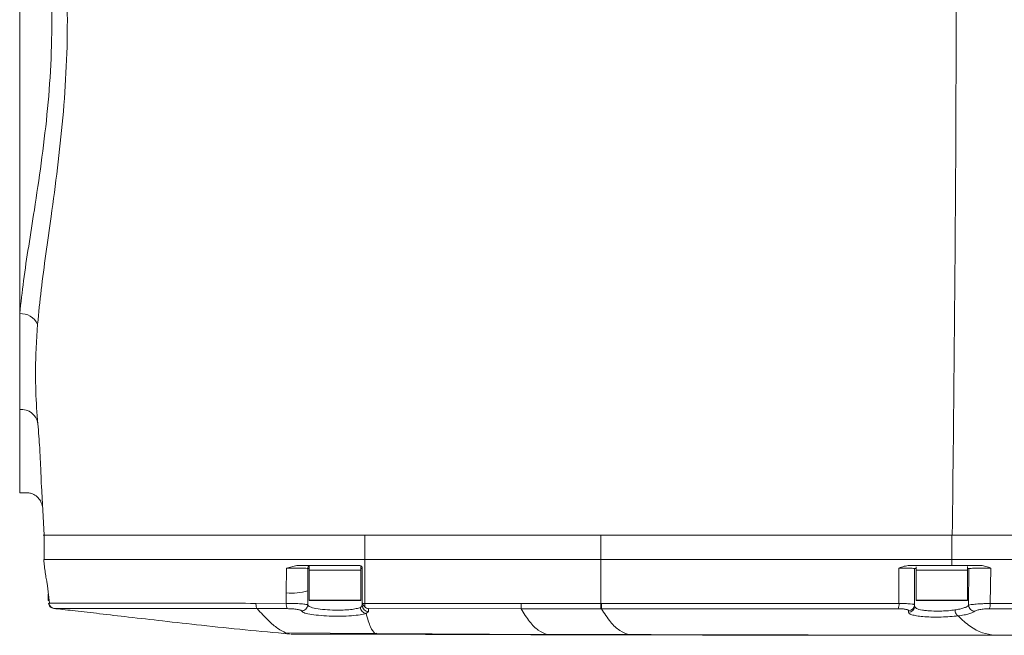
# Model space of a CAD drawing. Header units: millimetres. Extents: x -170 to 6906, y -2212 to 4257.
# Tile 29 of 256: x 1994 to 2020, y 1386 to 1403. Entities that reach past the tile are written whole.
import ezdxf

# ---------------------------------------------------------------- set-up
doc = ezdxf.new("R2010")
doc.units = ezdxf.units.MM
doc.layers.add('1轮廓实线层', color=7, linetype='Continuous', lineweight=18)

msp = doc.modelspace()

# ---------------------------------------------------------------- linework, layer by layer
at = {"layer": '1轮廓实线层', "color": 0, "ltscale": 22}
for p, q in [((1993.661, 1395.05), (1993.661, 1410.707)), ((1993.661, 1392.494), (1993.661, 1395.05)), ((1994.138, 1394.771), (1994.088, 1393.969)), ((1993.661, 1390.281), (1993.661, 1392.494)), ((1994.24, 1390.476), (1994.308, 1389.151)), ((1993.661, 1390.281), (1993.857, 1390.281)), ((1994.316, 1389.151), (1994.316, 1388.505)), ((2002.846, 1389.151), (2002.846, 1388.505)), ((2002.846, 1389.151), (2009.128, 1389.151)), ((2009.134, 1389.151), (2002.852, 1389.151)), ((2009.128, 1389.151), (2009.128, 1388.505)), ((2018.472, 1389.151), (2018.472, 1388.505)), ((2002.846, 1388.505), (2002.846, 1387.334)), ((2009.128, 1388.505), (2002.846, 1388.505)), ((2009.128, 1387.333), (2009.128, 1388.505)), ((2018.472, 1388.505), (2018.469, 1388.343)), ((2000.758, 1388.272), (2000.757, 1387.614)), ((2001.035, 1388.343), (2000.758, 1388.272)), ((2001.327, 1388.263), (2001.326, 1387.668)), ((2001.366, 1388.343), (2001.366, 1388.214)), ((2001.366, 1388.214), (2001.366, 1387.423)), ((2002.739, 1388.214), (2001.366, 1388.214)), ((2001.437, 1388.343), (2001.393, 1388.343)), ((2002.699, 1388.343), (2002.658, 1388.343)), ((2002.739, 1388.214), (2002.739, 1388.333)), ((2002.78, 1388.263), (2002.739, 1388.263)), ((2002.739, 1387.423), (2002.739, 1388.214)), ((2002.78, 1387.38), (2002.78, 1388.263)), ((2002.78, 1388.263), (2002.78, 1388.263)), ((2002.78, 1388.263), (2002.78, 1387.277)), ((2017.063, 1388.272), (2017.063, 1387.331)), ((2018.469, 1388.343), (2017.339, 1388.343)), ((2017.476, 1388.263), (2017.516, 1388.263)), ((2017.476, 1388.263), (2017.476, 1387.296)), ((2017.476, 1388.263), (2017.476, 1387.254)), ((2017.516, 1388.305), (2017.516, 1388.214)), ((2017.516, 1388.214), (2017.516, 1387.423)), ((2018.889, 1388.214), (2017.516, 1388.214)), ((2018.884, 1388.343), (2017.557, 1388.343)), ((2019.238, 1388.343), (2018.469, 1388.343)), ((2018.889, 1388.214), (2018.889, 1388.314)), ((2018.889, 1388.263), (2018.926, 1388.263)), ((2018.889, 1387.423), (2018.889, 1388.214)), ((2018.916, 1387.282), (2018.926, 1388.263)), ((2019.492, 1387.33), (2019.506, 1388.272)), ((1994.45, 1387.34), (1994.391, 1387.869)), ((1994.422, 1387.592), (1994.422, 1387.423)), ((2000.757, 1387.614), (2000.757, 1387.335)), ((2001.326, 1387.668), (2001.327, 1387.293)), ((1994.439, 1387.341), (1994.434, 1387.341)), ((2000.757, 1387.335), (1999.948, 1387.334)), ((2001.366, 1387.423), (2002.053, 1387.423)), ((2002.053, 1387.407), (2001.383, 1387.407)), ((2002.053, 1387.423), (2002.739, 1387.423)), ((2002.723, 1387.407), (2002.053, 1387.407)), ((2002.78, 1387.38), (2002.786, 1387.334)), ((2002.78, 1387.277), (2002.78, 1387.38)), ((2002.846, 1387.334), (2002.786, 1387.334)), ((2002.846, 1387.334), (2007.005, 1387.333)), ((2007.005, 1387.333), (2009.128, 1387.333)), ((2009.128, 1387.333), (2009.141, 1387.333)), ((2017.461, 1387.303), (2017.476, 1387.296)), ((2017.516, 1387.423), (2018.203, 1387.423)), ((2018.203, 1387.407), (2017.533, 1387.407)), ((2018.203, 1387.423), (2018.889, 1387.423)), ((2018.873, 1387.407), (2018.203, 1387.407)), ((1994.576, 1387.198), (1994.576, 1387.198)), ((1994.581, 1387.198), (1994.576, 1387.198)), ((2000.781, 1387.193), (1999.982, 1387.193)), ((2002.73, 1387.228), (2002.78, 1387.277)), ((2002.88, 1387.068), (2002.941, 1387.118)), ((2002.941, 1387.118), (2002.941, 1387.193)), ((2002.941, 1387.193), (2007.005, 1387.192)), ((2007.005, 1387.192), (2009.128, 1387.191)), ((2009.128, 1387.191), (2009.141, 1387.191)), ((2017.319, 1387.137), (2017.319, 1387.095)), ((2017.476, 1387.296), (2017.476, 1387.254)), ((2017.476, 1387.254), (2017.512, 1387.217)), ((2000.739, 1386.546), (2003.114, 1386.531)), ((2000.842, 1386.53), (2000.739, 1386.546)), ((2003.114, 1386.531), (2003.165, 1386.538)), ((2007.69, 1386.509), (2003.114, 1386.531)), ((2007.69, 1386.509), (2007.631, 1386.52)), ((2009.876, 1386.502), (2007.69, 1386.509)), ((2019.606, 1386.486), (2019.653, 1386.487))]:
    msp.add_line(p, q, dxfattribs=at)
at = {"layer": '1轮廓实线层', "color": 0, "lineweight": 0, "ltscale": 22}
for points in [[(2002.846, 1387.239), (2002.846, 1387.249), (2002.846, 1387.26), (2002.846, 1387.271), (2002.846, 1387.283), (2002.846, 1387.295), (2002.846, 1387.308), (2002.846, 1387.321), (2002.846, 1387.334)], [(2007.005, 1387.192), (2007.005, 1387.198), (2007.005, 1387.209), (2007.005, 1387.223), (2007.005, 1387.24), (2007.005, 1387.261), (2007.005, 1387.283), (2007.005, 1387.308), (2007.005, 1387.333)], [(2009.128, 1387.191), (2009.128, 1387.198), (2009.128, 1387.209), (2009.128, 1387.223), (2009.128, 1387.24), (2009.128, 1387.26), (2009.128, 1387.283), (2009.128, 1387.307), (2009.128, 1387.333)], [(2009.141, 1387.191), (2009.141, 1387.198), (2009.141, 1387.209), (2009.141, 1387.223), (2009.141, 1387.24), (2009.141, 1387.26), (2009.141, 1387.283), (2009.141, 1387.307), (2009.141, 1387.333)]]:
    msp.add_lwpolyline(points, dxfattribs=at)
for centre, radius, start, end in [((1993.688, 1394.549), 0.502, 26.1577, 93.055), ((1993.711, 1392.059), 0.438, 7.9104, 96.5332), ((2000.915, 1388.985), 1.38, 263.422, 287.3239), ((1994.438, 1387.423), 0.0162, 180, 270), ((1994.599, 1387.359), 0.161, 186.3173, 263.7479), ((2001.059, 1387.312), 0.302, 175.7331, 203.2178), ((2001.383, 1387.423), 0.0162, 180, 270), ((2002.723, 1387.423), 0.0162, 270, 0), ((2016.696, 1387.31), 0.368, 340.9835, 3.2733), ((2017.533, 1387.423), 0.0162, 180, 270), ((2018.873, 1387.423), 0.0162, 270, 0), ((2019.209, 1387.31), 0.283, 334.7896, 4.0074), ((2002.94, 1387.278), 0.161, 180.3508, 270.2788), ((2017.316, 1387.297), 0.16, 271.0979, 359.5443), ((2017.316, 1387.256), 0.16, 271.0409, 359.5707), ((2019.081, 1387.289), 0.166, 182.4181, 269.6389)]:
    msp.add_arc(centre, radius, start, end, dxfattribs=at)
at = {"layer": '1轮廓实线层', "color": 0, "ltscale": 22}
for points, knots in [([(2018.482, 1389.151), (2018.501, 1390.859), (2018.538, 1394.274), (2018.579, 1399.399), (2018.587, 1404.16), (2018.563, 1408.554), (2018.526, 1412.58), (2018.497, 1415.264), (2018.482, 1416.606)], [0, 0, 0, 0, 31.751719, 63.483291, 95.195278, 120.118563, 145.056911, 170.005885, 170.005885, 170.005885, 170.005885]), ([(1994.138, 1410.986), (1994.161, 1410.739), (1994.22, 1410.132), (1994.358, 1409.1), (1994.529, 1407.898), (1994.686, 1406.712), (1994.809, 1405.559), (1994.9, 1404.357), (1994.94, 1403.042), (1994.914, 1401.639), (1994.816, 1400.261), (1994.671, 1398.924), (1994.509, 1397.714), (1994.356, 1396.634), (1994.226, 1395.672), (1994.167, 1395.071), (1994.138, 1394.771)], [0, 0, 0, 0, 5.302953, 12.985529, 20.688506, 28.373537, 34.869903, 41.36566, 49.544812, 57.723835, 65.717897, 73.735915, 81.733818, 88.146513, 94.569586, 100.978828, 100.978828, 100.978828, 100.978828]), ([(1993.661, 1395.05), (1993.693, 1395.339), (1993.757, 1395.916), (1993.898, 1396.844), (1994.063, 1397.885), (1994.238, 1399.053), (1994.396, 1400.345), (1994.501, 1401.678), (1994.529, 1403.037), (1994.486, 1404.309), (1994.388, 1405.47), (1994.255, 1406.586), (1994.085, 1407.733), (1993.9, 1408.893), (1993.75, 1409.886), (1993.687, 1410.468), (1993.661, 1410.707)], [0, 0, 0, 0, 6.242967, 12.499725, 18.745324, 26.451006, 34.177832, 41.878053, 49.724605, 57.571324, 63.819436, 70.068339, 77.523309, 84.997708, 92.451356, 97.636743, 97.636743, 97.636743, 97.636743]), ([(1994.088, 1393.969), (1994.085, 1393.632), (1994.077, 1392.952), (1994.122, 1392.398), (1994.145, 1392.119)], [0, 0, 0, 0, 5.691215, 11.473619, 11.473619, 11.473619, 11.473619]), ([(1994.145, 1392.119), (1994.162, 1391.896), (1994.195, 1391.482), (1994.219, 1390.991), (1994.231, 1390.659), (1994.236, 1390.516), (1994.238, 1390.475)], [0, 0, 0, 0, 3.350358, 6.204958, 9.05947, 10.195457, 10.195457, 10.195457, 10.195457]), ([(1993.855, 1390.281), (1993.87, 1390.28), (1993.904, 1390.28), (1994.008, 1390.254), (1994.131, 1390.178), (1994.219, 1390.064), (1994.253, 1389.972), (1994.258, 1389.945), (1994.26, 1389.934)], [0, 0, 0, 0, 0.509494, 1.120325, 1.820149, 2.510153, 3.13889, 3.59794, 3.59794, 3.59794, 3.59794]), ([(2002.852, 1389.151), (2002.589, 1389.151), (2002.063, 1389.151), (2001.273, 1389.151), (2000.493, 1389.151), (1999.638, 1389.151), (1998.727, 1389.151), (1997.781, 1389.151), (1996.981, 1389.151), (1996.324, 1389.151), (1995.794, 1389.151), (1995.336, 1389.151), (1994.958, 1389.151), (1994.663, 1389.151), (1994.49, 1389.151), (1994.394, 1389.151), (1994.343, 1389.151), (1994.31, 1389.151), (1994.287, 1389.151), (1994.286, 1389.151), (1994.299, 1389.151), (1994.312, 1389.151), (1994.317, 1389.151), (1994.315, 1389.151), (1994.313, 1389.151), (1994.311, 1389.151), (1994.309, 1389.151), (1994.308, 1389.151), (1994.308, 1389.151)], [0, 0, 0, 0, 2.420697, 4.8413, 7.298685, 9.682551, 12.937994, 16.158818, 19.363589, 21.79728, 24.205562, 26.628777, 29.047391, 31.455432, 33.889145, 35.085703, 36.310642, 37.474584, 38.731681, 40.866225, 42.850823, 45.308832, 47.363898, 49.385602, 50.447654, 51.758239, 52.750231, 53.296263, 53.296263, 53.296263, 53.296263]), ([(2018.472, 1389.151), (2017.898, 1389.151), (2016.751, 1389.151), (2015.006, 1389.151), (2013.153, 1389.151), (2011.193, 1389.151), (2009.816, 1389.151), (2009.128, 1389.151)], [0, 0, 0, 0, 10.795784, 21.596178, 32.396177, 45.127397, 57.858229, 57.858229, 57.858229, 57.858229]), ([(2018.482, 1389.151), (2018.053, 1389.151), (2017.184, 1389.151), (2015.879, 1389.151), (2014.572, 1389.151), (2013.489, 1389.151), (2012.6, 1389.151), (2011.916, 1389.151), (2011.229, 1389.151), (2010.55, 1389.151), (2009.852, 1389.151), (2009.379, 1389.151), (2009.134, 1389.151)], [0, 0, 0, 0, 8.075009, 16.370682, 24.323992, 32.324597, 36.421929, 40.787332, 44.973729, 49.135356, 53.343745, 57.881296, 57.881296, 57.881296, 57.881296]), ([(2055.226, 1389.151), (2054.224, 1389.151), (2052.226, 1389.151), (2049.238, 1389.151), (2046.265, 1389.151), (2043.306, 1389.151), (2040.358, 1389.151), (2037.42, 1389.151), (2032.787, 1389.151), (2026.46, 1389.151), (2021.136, 1389.151), (2018.472, 1389.151)], [0, 0, 0, 0, 18.539773, 36.967396, 55.305696, 73.572534, 91.78151, 109.944027, 128.06947, 177.801493, 227.578402, 227.578402, 227.578402, 227.578402]), ([(2055.235, 1389.151), (2054.381, 1389.151), (2052.723, 1389.151), (2050.31, 1389.151), (2048.045, 1389.151), (2045.772, 1389.151), (2043.232, 1389.151), (2040.426, 1389.151), (2037.42, 1389.151), (2034.353, 1389.151), (2031.217, 1389.151), (2028.009, 1389.151), (2024.814, 1389.151), (2021.624, 1389.151), (2019.52, 1389.151), (2018.482, 1389.151)], [0, 0, 0, 0, 15.795466, 30.676344, 44.642782, 57.732533, 72.767206, 91.688458, 109.740079, 128.533113, 148.617827, 168.035362, 188.222253, 208.153605, 227.571189, 227.571189, 227.571189, 227.571189]), ([(1994.299, 1388.505), (1994.301, 1388.49), (1994.304, 1388.458), (1994.311, 1388.393), (1994.32, 1388.314), (1994.331, 1388.229), (1994.347, 1388.107), (1994.369, 1387.98), (1994.383, 1387.908), (1994.391, 1387.869)], [0, 0, 0, 0, 0.115172, 0.235618, 0.516293, 0.878539, 1.339203, 2.584069, 3.977868, 3.977868, 3.977868, 3.977868]), ([(1994.308, 1388.505), (1994.306, 1388.505), (1994.3, 1388.505), (1994.348, 1388.505), (1994.469, 1388.505), (1994.679, 1388.505), (1994.974, 1388.505), (1995.354, 1388.505), (1995.811, 1388.505), (1996.34, 1388.505), (1996.998, 1388.505), (1997.799, 1388.505), (1998.742, 1388.505), (1999.733, 1388.505), (2000.754, 1388.505), (2001.794, 1388.505), (2002.495, 1388.505), (2002.846, 1388.505)], [0, 0, 0, 0, 2.280174, 5.445505, 8.629297, 11.793159, 14.949961, 18.133747, 21.294989, 24.453137, 27.637436, 31.854073, 36.088871, 40.303035, 44.500423, 48.725299, 52.967187, 52.967187, 52.967187, 52.967187]), ([(2009.128, 1388.505), (2009.754, 1388.505), (2011.005, 1388.505), (2012.882, 1388.505), (2014.757, 1388.505), (2016.627, 1388.505), (2017.857, 1388.505), (2018.472, 1388.505)], [0, 0, 0, 0, 11.573672, 23.147609, 34.719716, 46.291675, 57.858229, 57.858229, 57.858229, 57.858229]), ([(2018.472, 1388.505), (2020.732, 1388.505), (2025.249, 1388.505), (2032.058, 1388.505), (2037.376, 1388.505), (2041.199, 1388.505), (2043.516, 1388.505), (2045.84, 1388.505), (2048.173, 1388.505), (2050.514, 1388.505), (2052.866, 1388.505), (2054.438, 1388.505), (2055.226, 1388.505)], [0, 0, 0, 0, 42.246722, 84.42623, 126.710557, 140.994412, 155.308665, 169.659217, 184.052459, 198.496408, 213.001029, 227.578402, 227.578402, 227.578402, 227.578402]), ([(2000.758, 1388.272), (2000.822, 1388.272), (2000.942, 1388.272), (2001.1, 1388.271), (2001.21, 1388.269), (2001.291, 1388.267), (2001.323, 1388.265), (2001.326, 1388.263), (2001.326, 1388.263), (2001.326, 1388.263)], [0, 0, 0, 0, 0.763507, 1.434577, 2.014598, 2.502241, 3.197652, 3.407964, 3.525534, 3.525534, 3.525534, 3.525534]), ([(2002.699, 1388.343), (2002.416, 1388.343), (2001.859, 1388.343), (2001.307, 1388.343), (2001.035, 1388.343)], [0, 0, 0, 0, 5.232539, 10.302901, 10.302901, 10.302901, 10.302901]), ([(2001.32, 1388.264), (2001.325, 1388.28), (2001.332, 1388.302), (2001.348, 1388.317), (2001.353, 1388.322)], [0, 0, 0, 0, 0.2984547, 0.4245912, 0.4245912, 0.4245912, 0.4245912]), ([(2001.366, 1388.263), (2001.354, 1388.263), (2001.327, 1388.263), (2001.327, 1388.263), (2001.327, 1388.263)], [0, 0, 0, 0, 0.1123952, 0.2451837, 0.2451837, 0.2451837, 0.2451837]), ([(2001.353, 1388.322), (2001.358, 1388.326), (2001.368, 1388.335), (2001.385, 1388.341), (2001.398, 1388.343), (2001.404, 1388.343), (2001.407, 1388.343)], [0, 0, 0, 0, 0.1311876, 0.2470648, 0.3260625, 0.3717739, 0.3717739, 0.3717739, 0.3717739]), ([(2002.78, 1388.263), (2002.779, 1388.269), (2002.778, 1388.281), (2002.771, 1388.301), (2002.759, 1388.318), (2002.744, 1388.33), (2002.725, 1388.341), (2002.709, 1388.342), (2002.699, 1388.343)], [0, 0, 0, 0, 0.1205514, 0.2267866, 0.3956215, 0.4985941, 0.5989821, 0.7913262, 0.7913262, 0.7913262, 0.7913262]), ([(2017.339, 1388.344), (2017.292, 1388.338), (2017.197, 1388.327), (2017.108, 1388.29), (2017.063, 1388.272)], [0, 0, 0, 0, 0.891499, 1.785286, 1.785286, 1.785286, 1.785286]), ([(2017.063, 1388.272), (2017.119, 1388.271), (2017.232, 1388.271), (2017.366, 1388.269), (2017.458, 1388.266), (2017.47, 1388.264), (2017.476, 1388.263)], [0, 0, 0, 0, 0.63984, 1.279768, 1.919681, 2.559636, 2.559636, 2.559636, 2.559636]), ([(2018.926, 1388.263), (2018.931, 1388.263), (2018.942, 1388.265), (2018.985, 1388.266), (2019.044, 1388.268), (2019.119, 1388.269), (2019.207, 1388.271), (2019.304, 1388.271), (2019.406, 1388.272), (2019.473, 1388.272), (2019.506, 1388.272)], [0, 0, 0, 0, 0.449721, 0.899614, 1.349395, 1.799184, 2.249112, 2.698624, 3.148398, 3.598113, 3.598113, 3.598113, 3.598113]), ([(2019.506, 1388.272), (2019.464, 1388.29), (2019.378, 1388.326), (2019.285, 1388.338), (2019.238, 1388.344)], [0, 0, 0, 0, 0.868886, 1.735584, 1.735584, 1.735584, 1.735584]), ([(1994.428, 1387.341), (1994.432, 1387.323), (1994.439, 1387.288), (1994.472, 1387.242), (1994.518, 1387.209), (1994.554, 1387.202), (1994.571, 1387.198)], [0, 0, 0, 0, 0.333607, 0.683654, 1.03359, 1.366729, 1.366729, 1.366729, 1.366729]), ([(1999.948, 1387.334), (1999.573, 1387.335), (1998.823, 1387.337), (1997.769, 1387.339), (1996.806, 1387.34), (1995.972, 1387.342), (1995.299, 1387.342), (1994.811, 1387.343), (1994.512, 1387.343), (1994.463, 1387.342), (1994.439, 1387.341)], [0, 0, 0, 0, 4.263409, 8.54093, 12.811639, 17.068891, 21.341947, 25.603933, 29.870923, 34.111899, 34.111899, 34.111899, 34.111899]), ([(1994.446, 1387.344), (1994.445, 1387.344), (1994.445, 1387.344), (1994.446, 1387.344), (1994.446, 1387.344)], [0, 0, 0, 0, 0.00699062, 0.01369507, 0.01369507, 0.01369507, 0.01369507]), ([(1999.982, 1387.193), (1999.978, 1387.197), (1999.969, 1387.206), (1999.958, 1387.239), (1999.95, 1387.283), (1999.948, 1387.318), (1999.948, 1387.334)], [0, 0, 0, 0, 0.2251082, 0.4626464, 0.7002036, 0.925355, 0.925355, 0.925355, 0.925355]), ([(2000.757, 1387.335), (2000.792, 1387.334), (2000.863, 1387.334), (2000.968, 1387.33), (2001.066, 1387.326), (2001.153, 1387.321), (2001.226, 1387.314), (2001.28, 1387.307), (2001.317, 1387.3), (2001.323, 1387.295), (2001.327, 1387.293)], [0, 0, 0, 0, 0.448029, 0.89667, 1.341972, 1.786078, 2.229379, 2.668843, 3.109692, 3.548757, 3.548757, 3.548757, 3.548757]), ([(2002.786, 1387.334), (2002.789, 1387.325), (2002.795, 1387.306), (2002.814, 1387.271), (2002.833, 1387.252), (2002.846, 1387.239)], [0, 0, 0, 0, 0.1684067, 0.3537013, 0.7075568, 0.7075568, 0.7075568, 0.7075568]), ([(2009.141, 1387.333), (2009.801, 1387.333), (2011.123, 1387.332), (2013.106, 1387.332), (2015.091, 1387.332), (2016.405, 1387.331), (2017.063, 1387.331)], [0, 0, 0, 0, 12.239531, 24.497847, 36.76631, 49.056352, 49.056352, 49.056352, 49.056352]), ([(2017.063, 1387.331), (2017.12, 1387.331), (2017.234, 1387.33), (2017.367, 1387.322), (2017.447, 1387.313), (2017.458, 1387.305), (2017.461, 1387.303)], [0, 0, 0, 0, 0.717589, 1.430602, 2.137717, 2.488747, 2.488747, 2.488747, 2.488747]), ([(2018.916, 1387.282), (2018.935, 1387.288), (2018.974, 1387.3), (2019.091, 1387.313), (2019.203, 1387.321), (2019.297, 1387.326), (2019.394, 1387.329), (2019.459, 1387.33), (2019.492, 1387.33)], [0, 0, 0, 0, 0.887325, 1.777068, 2.228123, 2.679512, 3.134784, 3.589505, 3.589505, 3.589505, 3.589505]), ([(2031.077, 1387.33), (2029.142, 1387.329), (2025.271, 1387.328), (2021.418, 1387.329), (2019.492, 1387.33)], [0, 0, 0, 0, 35.868599, 71.734788, 71.734788, 71.734788, 71.734788]), ([(1994.576, 1387.197), (1994.591, 1387.196), (1994.765, 1387.176), (1995.176, 1387.129), (1995.821, 1387.055), (1996.601, 1386.965), (1997.506, 1386.861), (1998.542, 1386.746), (1999.668, 1386.626), (2000.449, 1386.554), (2000.841, 1386.517)], [0, 0, 0, 0, 0.312299, 3.688157, 7.778047, 12.615632, 18.220933, 24.606596, 31.780958, 39.024384, 39.024384, 39.024384, 39.024384]), ([(1999.982, 1387.193), (1999.614, 1387.194), (1998.876, 1387.195), (1997.841, 1387.196), (1996.898, 1387.198), (1996.083, 1387.199), (1995.424, 1387.2), (1994.947, 1387.2), (1994.654, 1387.2), (1994.606, 1387.199), (1994.581, 1387.198)], [0, 0, 0, 0, 4.196421, 8.397713, 12.583446, 16.749441, 20.927509, 25.094616, 29.269912, 33.440841, 33.440841, 33.440841, 33.440841]), ([(1999.982, 1387.193), (2000.081, 1387.084), (2000.281, 1386.866), (2000.533, 1386.651), (2000.67, 1386.581), (2000.739, 1386.546)], [0, 0, 0, 0, 2.053097, 4.126313, 6.224125, 6.224125, 6.224125, 6.224125]), ([(2001.161, 1387.134), (2001.159, 1387.137), (2001.155, 1387.144), (2001.131, 1387.155), (2001.094, 1387.166), (2001.046, 1387.175), (2000.987, 1387.183), (2000.922, 1387.188), (2000.851, 1387.192), (2000.804, 1387.193), (2000.781, 1387.193)], [0, 0, 0, 0, 0.303311, 0.607559, 0.910113, 1.214078, 1.517349, 1.82019, 2.124312, 2.427637, 2.427637, 2.427637, 2.427637]), ([(2001.327, 1387.293), (2001.324, 1387.272), (2001.319, 1387.23), (2001.28, 1387.177), (2001.226, 1387.14), (2001.183, 1387.136), (2001.161, 1387.134)], [0, 0, 0, 0, 0.40232, 0.804611, 1.206924, 1.609244, 1.609244, 1.609244, 1.609244]), ([(2002.88, 1387.068), (2002.834, 1387.055), (2002.742, 1387.028), (2002.497, 1387.002), (2002.207, 1386.99), (2001.896, 1386.994), (2001.604, 1387.013), (2001.367, 1387.045), (2001.202, 1387.087), (2001.175, 1387.118), (2001.161, 1387.134)], [0, 0, 0, 0, 1.359839, 2.719097, 4.077452, 5.435156, 6.792793, 8.150817, 9.509554, 10.868943, 10.868943, 10.868943, 10.868943]), ([(2001.327, 1387.293), (2001.34, 1387.276), (2001.367, 1387.241), (2001.536, 1387.195), (2001.774, 1387.163), (2001.962, 1387.156), (2002.053, 1387.153)], [0, 0, 0, 0, 1.178282, 2.355629, 3.56884, 4.708351, 4.708351, 4.708351, 4.708351]), ([(2002.053, 1387.153), (2002.125, 1387.153), (2002.271, 1387.153), (2002.466, 1387.168), (2002.632, 1387.192), (2002.696, 1387.216), (2002.73, 1387.228)], [0, 0, 0, 0, 1.052817, 2.123217, 3.133373, 4.24592, 4.24592, 4.24592, 4.24592]), ([(2002.88, 1387.068), (2002.861, 1387.072), (2002.823, 1387.078), (2002.774, 1387.116), (2002.739, 1387.167), (2002.733, 1387.208), (2002.73, 1387.228)], [0, 0, 0, 0, 0.376306, 0.752599, 1.128893, 1.505185, 1.505185, 1.505185, 1.505185]), ([(2002.941, 1387.193), (2002.924, 1387.197), (2002.891, 1387.204), (2002.861, 1387.228), (2002.846, 1387.239)], [0, 0, 0, 0, 0.3363703, 0.670978, 0.670978, 0.670978, 0.670978]), ([(2003.114, 1386.531), (2003.075, 1386.573), (2002.997, 1386.657), (2002.919, 1386.931), (2002.88, 1387.068)], [0, 0, 0, 0, 1.866528, 3.714953, 3.714953, 3.714953, 3.714953]), ([(2007.69, 1386.509), (2007.613, 1386.54), (2007.461, 1386.601), (2007.232, 1386.825), (2007.08, 1387.07), (2007.005, 1387.192)], [0, 0, 0, 0, 2.070701, 4.129512, 6.181803, 6.181803, 6.181803, 6.181803]), ([(2009.141, 1387.191), (2009.801, 1387.191), (2011.121, 1387.191), (2013.1, 1387.191), (2015.079, 1387.191), (2016.389, 1387.191), (2017.044, 1387.19)], [0, 0, 0, 0, 12.232944, 24.469233, 36.699848, 48.935951, 48.935951, 48.935951, 48.935951]), ([(2009.876, 1386.502), (2009.794, 1386.531), (2009.63, 1386.59), (2009.385, 1386.816), (2009.222, 1387.067), (2009.141, 1387.191)], [0, 0, 0, 0, 2.159842, 4.309831, 6.455956, 6.455956, 6.455956, 6.455956]), ([(2017.044, 1387.19), (2017.082, 1387.189), (2017.158, 1387.188), (2017.248, 1387.175), (2017.308, 1387.158), (2017.315, 1387.144), (2017.319, 1387.137)], [0, 0, 0, 0, 0.449841, 0.900019, 1.350718, 1.802743, 1.802743, 1.802743, 1.802743]), ([(2017.319, 1387.095), (2017.324, 1387.082), (2017.335, 1387.056), (2017.425, 1387.022), (2017.563, 1386.995), (2017.745, 1386.976), (2017.959, 1386.967), (2018.189, 1386.968), (2018.423, 1386.978), (2018.564, 1386.993), (2018.634, 1387)], [0, 0, 0, 0, 1.04728, 2.095963, 3.14378, 4.18857, 5.232334, 6.278606, 7.326452, 8.374895, 8.374895, 8.374895, 8.374895]), ([(2017.512, 1387.217), (2017.517, 1387.211), (2017.536, 1387.185), (2017.649, 1387.159), (2017.795, 1387.14), (2017.965, 1387.127), (2018.108, 1387.128), (2018.203, 1387.129)], [0, 0, 0, 0, 0.448012, 1.766528, 2.444152, 3.110754, 4.408307, 4.408307, 4.408307, 4.408307]), ([(2018.203, 1387.129), (2018.263, 1387.132), (2018.385, 1387.137), (2018.496, 1387.152), (2018.551, 1387.159)], [0, 0, 0, 0, 1.070507, 2.168055, 2.168055, 2.168055, 2.168055]), ([(2018.551, 1387.159), (2018.595, 1387.167), (2018.686, 1387.182), (2018.789, 1387.211), (2018.873, 1387.244), (2018.901, 1387.269), (2018.916, 1387.282)], [0, 0, 0, 0, 0.585448, 1.209274, 1.757842, 2.420599, 2.420599, 2.420599, 2.420599]), ([(2018.634, 1387), (2018.625, 1387.004), (2018.606, 1387.013), (2018.58, 1387.051), (2018.56, 1387.102), (2018.554, 1387.141), (2018.551, 1387.159)], [0, 0, 0, 0, 0.283947, 0.587358, 0.890744, 1.174654, 1.174654, 1.174654, 1.174654]), ([(2019.08, 1387.123), (2019.063, 1387.111), (2019.03, 1387.086), (2018.93, 1387.053), (2018.8, 1387.023), (2018.689, 1387.008), (2018.634, 1387)], [0, 0, 0, 0, 0.729969, 1.453881, 2.180167, 2.903418, 2.903418, 2.903418, 2.903418]), ([(2019.465, 1387.189), (2019.444, 1387.189), (2019.4, 1387.189), (2019.335, 1387.184), (2019.273, 1387.178), (2019.198, 1387.166), (2019.119, 1387.148), (2019.093, 1387.131), (2019.08, 1387.123)], [0, 0, 0, 0, 0.30568, 0.612578, 0.918258, 1.225595, 1.836893, 2.450717, 2.450717, 2.450717, 2.450717]), ([(2031.054, 1387.189), (2029.119, 1387.189), (2025.247, 1387.188), (2021.393, 1387.189), (2019.465, 1387.189)], [0, 0, 0, 0, 35.879606, 71.758748, 71.758748, 71.758748, 71.758748]), ([(2018.634, 1387), (2018.741, 1386.901), (2018.956, 1386.704), (2019.281, 1386.532), (2019.498, 1386.501), (2019.606, 1386.486)], [0, 0, 0, 0, 2.343666, 4.68184, 7.020467, 7.020467, 7.020467, 7.020467]), ([(2000.879, 1386.513), (2001.266, 1386.514), (2002.033, 1386.516), (2002.79, 1386.514), (2003.165, 1386.514)], [0, 0, 0, 0, 7.1429, 14.153929, 14.153929, 14.153929, 14.153929]), ([(2003.165, 1386.514), (2003.657, 1386.512), (2004.65, 1386.508), (2006.141, 1386.503), (2007.138, 1386.5), (2007.631, 1386.499)], [0, 0, 0, 0, 9.188063, 18.534432, 27.654538, 27.654538, 27.654538, 27.654538]), ([(2007.631, 1386.499), (2008.432, 1386.497), (2010.031, 1386.494), (2012.435, 1386.49), (2014.844, 1386.488), (2017.252, 1386.486), (2018.855, 1386.485), (2019.653, 1386.485)], [0, 0, 0, 0, 14.871059, 29.701219, 44.551279, 59.577453, 74.438696, 74.438696, 74.438696, 74.438696]), ([(2019.606, 1386.486), (2018.765, 1386.487), (2017.116, 1386.488), (2014.665, 1386.491), (2012.262, 1386.496), (2010.67, 1386.5), (2009.876, 1386.502)], [0, 0, 0, 0, 15.700661, 30.787109, 45.559351, 60.250137, 60.250137, 60.250137, 60.250137]), ([(2019.6, 1386.485), (2020.013, 1386.485), (2020.827, 1386.485), (2022.04, 1386.484), (2023.255, 1386.484), (2024.51, 1386.483), (2025.846, 1386.483), (2027.305, 1386.483), (2028.319, 1386.483), (2028.854, 1386.483)], [0, 0, 0, 0, 7.583043, 14.949612, 22.345403, 30.02465, 38.237803, 47.241563, 57.301583, 57.301583, 57.301583, 57.301583]), ([(2028.831, 1386.483), (2028.296, 1386.483), (2027.282, 1386.483), (2025.827, 1386.483), (2024.495, 1386.484), (2023.244, 1386.484), (2022.034, 1386.485), (2020.827, 1386.485), (2020.017, 1386.486), (2019.606, 1386.486)], [0, 0, 0, 0, 10.02759, 18.986784, 27.158921, 34.810847, 42.196025, 49.554533, 57.115499, 57.115499, 57.115499, 57.115499])]:
    msp.add_open_spline(points, degree=3, knots=knots, dxfattribs=at)

doc.saveas('drawing.dxf')
